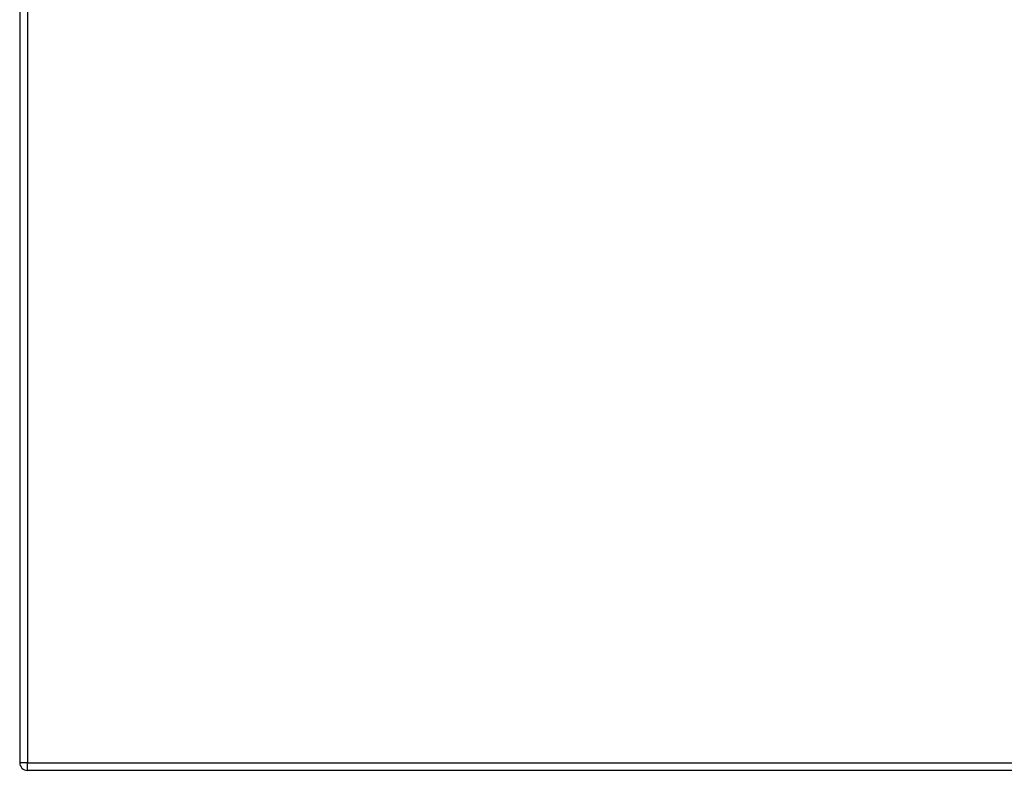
# Model space of a CAD drawing. Header units: inches. Extents: x 12 to 399, y 35 to 190.
# Tile 216 of 256: x 129 to 142, y 96 to 106. Entities that reach past the tile are written whole.
import ezdxf

# ---------------------------------------------------------------- set-up
doc = ezdxf.new("R2010")
doc.units = ezdxf.units.IN
doc.header["$MEASUREMENT"] = 0
doc.layers.add('Visible Edges(ANSI)', color=7, linetype='Continuous', lineweight=25)
doc.layers.add('Visible Tangent Edges(ANSI)', color=7, linetype='Continuous', lineweight=25)

msp = doc.modelspace()

# ---------------------------------------------------------------- linework, layer by layer
at = {"layer": 'Visible Edges(ANSI)'}
for p, q in [((129.389, 133.068), (129.389, 96.348)), ((171.093, 96.249), (129.488, 96.249))]:
    msp.add_line(p, q, dxfattribs=at)
msp.add_arc((129.488, 96.348), 0.099, 180, 270, dxfattribs=at)
at = {"layer": 'Visible Tangent Edges(ANSI)'}
for p, q in [((129.488, 133.068), (129.488, 96.348)), ((129.488, 96.348), (129.389, 96.348)), ((129.488, 96.249), (129.488, 96.348)), ((129.488, 96.348), (171.093, 96.348))]:
    msp.add_line(p, q, dxfattribs=at)

doc.saveas('drawing.dxf')
